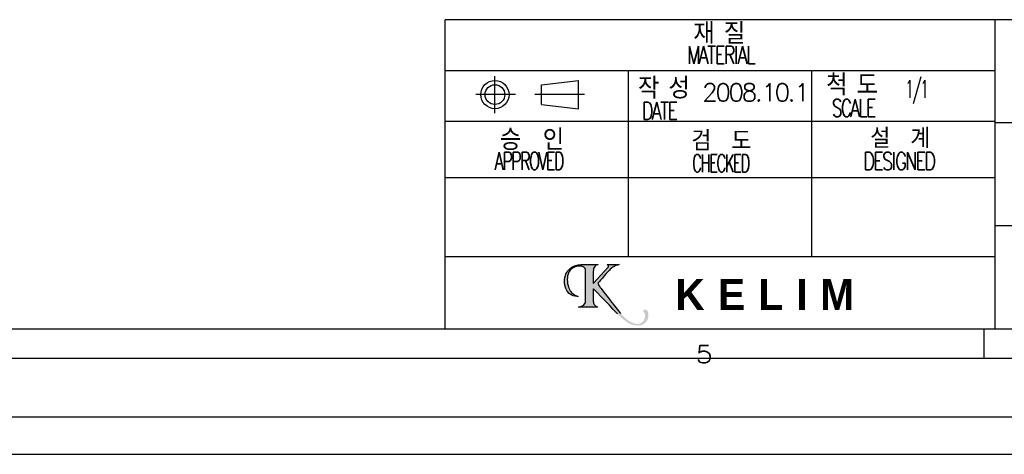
# Model space of a CAD drawing. Extents: x 0 to 1214, y 0 to 851.
# Tile 7 of 11: x 639 to 966, y 0 to 144. Entities that reach past the tile are written whole.
import ezdxf

# ---------------------------------------------------------------- set-up
doc = ezdxf.new("R2010")
doc.units = 0
doc.layers.get('0').update_dxf_attribs({"linetype": 'CONTINUOUS'})
doc.styles.add('DEFAULT', font='simplex.shx')

msp = doc.modelspace()

# ---------------------------------------------------------------- hatches: boundary and pattern name
at = {"ltscale": 0.5}
h = msp.add_hatch(color=256, dxfattribs=at)
edge = h.paths.add_edge_path()
edge.add_spline(control_points=[(841.8, 43.29), (840.62, 43.78), (838.86, 45.25), (837.52, 46.67)], knot_values=[0, 0, 0, 0, 1, 1, 1, 1], degree=3, periodic=0)
edge.add_spline(control_points=[(837.52, 46.67), (837.07, 47.16), (829.57, 54.96), (829.57, 54.96)], knot_values=[0, 0, 0, 0, 1, 1, 1, 1], degree=3, periodic=0)
edge.add_spline(control_points=[(829.57, 54.96), (829.5, 55.03), (829.45, 55.01), (829.45, 54.91)], knot_values=[0, 0, 0, 0, 1, 1, 1, 1], degree=3, periodic=0)
edge.add_line((829.45, 54.91), (829.45, 51))
edge.add_spline(control_points=[(829.45, 51), (829.45, 51), (829.42, 50.28), (829.76, 49.76)], knot_values=[0, 0, 0, 0, 1, 1, 1, 1], degree=3, periodic=0)
edge.add_spline(control_points=[(829.76, 49.76), (830.21, 49.07), (830.99, 48.93), (830.99, 48.93)], knot_values=[0, 0, 0, 0, 1, 1, 1, 1], degree=3, periodic=0)
edge.add_line((830.99, 48.93), (824.53, 48.93))
edge.add_spline(control_points=[(824.53, 48.93), (824.53, 48.93), (825.88, 49.17), (826.37, 49.72)], knot_values=[0, 0, 0, 0, 1, 1, 1, 1], degree=3, periodic=0)
edge.add_spline(control_points=[(826.37, 49.72), (826.84, 50.24), (826.92, 50.7), (826.92, 51)], knot_values=[0, 0, 0, 0, 1, 1, 1, 1], degree=3, periodic=0)
edge.add_spline(control_points=[(826.92, 51), (826.92, 51.16), (826.92, 61.04), (826.92, 61.04)], knot_values=[0, 0, 0, 0, 1, 1, 1, 1], degree=3, periodic=0)
edge.add_spline(control_points=[(826.92, 61.04), (826.92, 61.04), (826.94, 61.67), (826.58, 62)], knot_values=[0, 0, 0, 0, 1, 1, 1, 1], degree=3, periodic=0)
edge.add_spline(control_points=[(826.58, 62), (826.24, 62.31), (825.87, 62.44), (825.52, 62.48)], knot_values=[0, 0, 0, 0, 1, 1, 1, 1], degree=3, periodic=0)
edge.add_spline(control_points=[(825.52, 62.48), (825.17, 62.52), (823.63, 62.65), (822.54, 61.85)], knot_values=[0, 0, 0, 0, 1, 1, 1, 1], degree=3, periodic=0)
edge.add_spline(control_points=[(822.54, 61.85), (821.45, 61.06), (820.81, 59.96), (820.83, 58.1)], knot_values=[0, 0, 0, 0, 1, 1, 1, 1], degree=3, periodic=0)
edge.add_spline(control_points=[(820.83, 58.1), (820.85, 56.1), (821.54, 54.62), (821.92, 54.16)], knot_values=[0, 0, 0, 0, 1, 1, 1, 1], degree=3, periodic=0)
edge.add_spline(control_points=[(821.92, 54.16), (822.3, 53.7), (822.96, 52.94), (824.48, 52.48)], knot_values=[0, 0, 0, 0, 1, 1, 1, 1], degree=3, periodic=0)
edge.add_spline(control_points=[(824.48, 52.48), (824.48, 52.48), (821.38, 52.11), (820.33, 55.14)], knot_values=[0, 0, 0, 0, 1, 1, 1, 1], degree=3, periodic=0)
edge.add_spline(control_points=[(820.33, 55.14), (819.3, 58.07), (820.34, 60.06), (820.84, 60.76)], knot_values=[0, 0, 0, 0, 1, 1, 1, 1], degree=3, periodic=0)
edge.add_spline(control_points=[(820.84, 60.76), (821.35, 61.46), (822.87, 63.03), (825.33, 63.03)], knot_values=[0, 0, 0, 0, 1, 1, 1, 1], degree=3, periodic=0)
edge.add_spline(control_points=[(825.33, 63.03), (826.7, 63.03), (831.05, 63.03), (831.05, 63.03)], knot_values=[0, 0, 0, 0, 1, 1, 1, 1], degree=3, periodic=0)
edge.add_spline(control_points=[(831.05, 63.03), (831.05, 63.03), (830.35, 62.9), (829.99, 62.42)], knot_values=[0, 0, 0, 0, 1, 1, 1, 1], degree=3, periodic=0)
edge.add_spline(control_points=[(829.99, 62.42), (829.63, 61.94), (829.45, 61.67), (829.45, 60.69)], knot_values=[0, 0, 0, 0, 1, 1, 1, 1], degree=3, periodic=0)
edge.add_spline(control_points=[(829.45, 60.69), (829.45, 59.71), (829.45, 56.86), (829.45, 56.86)], knot_values=[0, 0, 0, 0, 1, 1, 1, 1], degree=3, periodic=0)
edge.add_spline(control_points=[(829.45, 56.86), (829.45, 56.77), (829.5, 56.75), (829.56, 56.82)], knot_values=[0, 0, 0, 0, 1, 1, 1, 1], degree=3, periodic=0)
edge.add_line((829.56, 56.82), (834.39, 62.18))
edge.add_spline(control_points=[(834.39, 62.18), (834.39, 62.18), (834.65, 62.42), (834.51, 62.66)], knot_values=[0, 0, 0, 0, 1, 1, 1, 1], degree=3, periodic=0)
edge.add_spline(control_points=[(834.51, 62.66), (834.37, 62.9), (834.01, 63.02), (834.01, 63.02)], knot_values=[0, 0, 0, 0, 1, 1, 1, 1], degree=3, periodic=0)
edge.add_line((834.01, 63.02), (838.04, 63.02))
edge.add_spline(control_points=[(838.04, 63.02), (838.04, 63.02), (837, 62.8), (836.4, 62.46)], knot_values=[0, 0, 0, 0, 1, 1, 1, 1], degree=3, periodic=0)
edge.add_spline(control_points=[(836.4, 62.46), (835.83, 62.14), (835.38, 61.79), (835.1, 61.5)], knot_values=[0, 0, 0, 0, 1, 1, 1, 1], degree=3, periodic=0)
edge.add_spline(control_points=[(835.1, 61.5), (834.74, 61.13), (831.43, 57.38), (831.31, 57.23)], knot_values=[0, 0, 0, 0, 1, 1, 1, 1], degree=3, periodic=0)
edge.add_spline(control_points=[(831.31, 57.23), (831.18, 57.08), (831.04, 56.9), (831.07, 56.58)], knot_values=[0, 0, 0, 0, 1, 1, 1, 1], degree=3, periodic=0)
edge.add_spline(control_points=[(831.07, 56.58), (831.11, 56.24), (831.66, 55.59), (831.79, 55.42)], knot_values=[0, 0, 0, 0, 1, 1, 1, 1], degree=3, periodic=0)
edge.add_spline(control_points=[(831.79, 55.42), (831.91, 55.26), (835.01, 51.26), (835.51, 50.61)], knot_values=[0, 0, 0, 0, 1, 1, 1, 1], degree=3, periodic=0)
edge.add_spline(control_points=[(835.51, 50.61), (836.02, 49.96), (837.71, 47.69), (838.51, 46.82)], knot_values=[0, 0, 0, 0, 1, 1, 1, 1], degree=3, periodic=0)
edge.add_spline(control_points=[(838.51, 46.82), (839.31, 45.94), (841.75, 43.32), (844.11, 43.32)], knot_values=[0, 0, 0, 0, 1, 1, 1, 1], degree=3, periodic=0)
edge.add_spline(control_points=[(844.11, 43.32), (844.76, 43.32), (846.21, 43.47), (846.62, 45.45)], knot_values=[0, 0, 0, 0, 1, 1, 1, 1], degree=3, periodic=0)
edge.add_spline(control_points=[(846.62, 45.45), (846.77, 46.19), (846.57, 46.74), (846.42, 46.98)], knot_values=[0, 0, 0, 0, 1, 1, 1, 1], degree=3, periodic=0)
edge.add_spline(control_points=[(846.42, 46.98), (846.28, 47.19), (845.95, 47.39), (846.01, 47.68)], knot_values=[0, 0, 0, 0, 1, 1, 1, 1], degree=3, periodic=0)
edge.add_spline(control_points=[(846.01, 47.68), (846.07, 47.98), (846.83, 48.35), (847.36, 47.77)], knot_values=[0, 0, 0, 0, 1, 1, 1, 1], degree=3, periodic=0)
edge.add_spline(control_points=[(847.36, 47.77), (847.56, 47.56), (847.83, 46.83), (847.78, 46.09)], knot_values=[0, 0, 0, 0, 1, 1, 1, 1], degree=3, periodic=0)
edge.add_spline(control_points=[(847.78, 46.09), (847.73, 45.35), (847.63, 44.5), (846.44, 43.49)], knot_values=[0, 0, 0, 0, 1, 1, 1, 1], degree=3, periodic=0)
edge.add_spline(control_points=[(846.44, 43.49), (845.14, 42.38), (842.91, 42.81), (841.8, 43.29)], knot_values=[0, 0, 0, 0, 1, 1, 1, 1], degree=3, periodic=0)

# ---------------------------------------------------------------- linework, layer by layer
at = {"color": 252, "linetype": 'CONTINUOUS'}
for p, q in [((780.33, 41.63), (780.33, 144.41)), ((1145.33, 144.41), (780.33, 144.41)), ((962.77, 41.63), (962.77, 144.41)), ((962.77, 127.37), (780.33, 127.37)), ((796.82, 113.33), (796.82, 125.63)), ((812.27, 122.8), (824.6, 124.2)), ((824.6, 114.84), (824.6, 124.2)), ((841.14, 65.58), (841.14, 127.37)), ((901.96, 65.58), (901.96, 127.37)), ((812.27, 116.24), (812.27, 122.8)), ((803.66, 119.52), (790.47, 119.52)), ((826.58, 119.52), (810.09, 119.52)), ((812.27, 116.24), (824.6, 114.84)), ((962.77, 110.59), (780.33, 110.59)), ((1145.33, 110.15), (962.77, 110.15)), ((962.77, 91.82), (780.33, 91.82)), ((1145.33, 75.89), (962.77, 75.89)), ((962.77, 65.58), (780.33, 65.58)), ((1145.33, 41.63), (27.98, 41.63)), ((959.11, 31.88), (959.11, 41.63)), ((1151.18, 12.38), (12.38, 12.38)), ((1151.18, 12.38), (12.38, 12.38))]:
    msp.add_line(p, q, dxfattribs=at)
for p, q in [((829.56, 56.82), (834.39, 62.18)), ((834.01, 63.02), (838.04, 63.02)), ((829.45, 54.91), (829.45, 51)), ((830.99, 48.93), (824.53, 48.93))]:
    msp.add_line(p, q)
at = {"color": 2, "linetype": 'CONTINUOUS'}
msp.add_line((1145.33, 31.88), (18.23, 31.88), dxfattribs=at)
at = {"color": 251, "linetype": 'CONTINUOUS'}
msp.add_line((0, 0), (1203.06, 0), dxfattribs=at)
at = {"color": 252, "linetype": 'CONTINUOUS'}
for radius in [4.68, 3.28]:
    msp.add_circle((796.82, 119.52), radius, dxfattribs=at)
for points in [[(820.84, 60.76), (821.35, 61.46), (822.87, 63.03), (825.33, 63.03)], [(825.52, 62.48), (825.17, 62.52), (823.63, 62.65), (822.54, 61.85)], [(825.33, 63.03), (826.7, 63.03), (831.05, 63.03), (831.05, 63.03)], [(826.58, 62), (826.24, 62.31), (825.87, 62.44), (825.52, 62.48)], [(829.99, 62.42), (829.63, 61.94), (829.45, 61.67), (829.45, 60.69)], [(831.05, 63.03), (831.05, 63.03), (830.35, 62.9), (829.99, 62.42)], [(834.51, 62.66), (834.37, 62.9), (834.01, 63.02), (834.01, 63.02)], [(834.39, 62.18), (834.39, 62.18), (834.65, 62.42), (834.51, 62.66)], [(836.4, 62.46), (835.83, 62.14), (835.38, 61.79), (835.1, 61.5)], [(838.04, 63.02), (838.04, 63.02), (837, 62.8), (836.4, 62.46)], [(820.33, 55.14), (819.3, 58.07), (820.34, 60.06), (820.84, 60.76)], [(822.54, 61.85), (821.45, 61.06), (820.81, 59.96), (820.83, 58.1)], [(826.92, 61.04), (826.92, 61.04), (826.94, 61.67), (826.58, 62)], [(826.92, 51), (826.92, 51.16), (826.92, 61.04), (826.92, 61.04)], [(829.45, 60.69), (829.45, 59.71), (829.45, 56.86), (829.45, 56.86)], [(835.1, 61.5), (834.74, 61.13), (831.43, 57.38), (831.31, 57.23)], [(820.83, 58.1), (820.85, 56.1), (821.54, 54.62), (821.92, 54.16)], [(829.45, 56.86), (829.45, 56.77), (829.5, 56.75), (829.56, 56.82)], [(831.31, 57.23), (831.18, 57.08), (831.04, 56.9), (831.07, 56.58)], [(831.07, 56.58), (831.11, 56.24), (831.66, 55.59), (831.79, 55.42)], [(824.48, 52.48), (824.48, 52.48), (821.38, 52.11), (820.33, 55.14)], [(821.92, 54.16), (822.3, 53.7), (822.96, 52.94), (824.48, 52.48)], [(829.57, 54.96), (829.5, 55.03), (829.45, 55.01), (829.45, 54.91)], [(837.52, 46.67), (837.07, 47.16), (829.57, 54.96), (829.57, 54.96)], [(831.79, 55.42), (831.91, 55.26), (835.01, 51.26), (835.51, 50.61)], [(824.53, 48.93), (824.53, 48.93), (825.88, 49.17), (826.37, 49.72)], [(826.37, 49.72), (826.84, 50.24), (826.92, 50.7), (826.92, 51)], [(829.45, 51), (829.45, 51), (829.42, 50.28), (829.76, 49.76)], [(829.76, 49.76), (830.21, 49.07), (830.99, 48.93), (830.99, 48.93)], [(835.51, 50.61), (836.02, 49.96), (837.71, 47.69), (838.51, 46.82)]]:
    msp.add_open_spline(points, degree=3)

# ---------------------------------------------------------------- texts
at = {"color": 252, "linetype": 'CONTINUOUS', "attachment_point": 7, "style": 'DEFAULT'}
for s, insert, char_height, width in [('\\W01.000;\\T0.85;\\fsimplex.shx,bigfont.shx;재 질\\fsimplex.shx,bigfont.shx;', (862.64, 136.37), 7.02, 20.8234), ('\\W00.740;\\T0.81;\\fsimplex.shx,bigfont.shx;MATERIAL\\fsimplex.shx,bigfont.shx;', (860.63, 129.79), 5.85, 20.8234), ('\\W01.000;\\T0.85;\\fsimplex.shx,bigfont.shx;작 성\\fsimplex.shx,bigfont.shx;', (844.27, 118.16), 7.02, 20.8234), ('\\W01.000;\\T0.85;\\fsimplex.shx,bigfont.shx;척 도\\fsimplex.shx,bigfont.shx;', (906.72, 119.23), 7.02, 20.8234), ('\\W01.025;\\T0.85;\\fsimplex.shx,bigfont.shx;2008.10.1', (865.6, 117.33), 5.85, 20.8234), ('\\W00.558;\\T0.81;\\fsimplex.shx,bigfont.shx;1/1', (932.96, 116.49), 5.85, 20.8234), ('\\W01.000;\\T0.85;\\fsimplex.shx,bigfont.shx;승  인\\fsimplex.shx,bigfont.shx;', (798.45, 101.05), 7.02, 20.8234), ('\\W00.698;\\T0.81;\\fsimplex.shx,bigfont.shx;SCALE\\fsimplex.shx,bigfont.shx;', (908.67, 112.15), 5.85, 20.8234), ('\\W00.726;\\T0.81;\\fsimplex.shx,bigfont.shx;DATE\\fsimplex.shx,bigfont.shx;', (845.61, 111.2), 5.85, 20.8234), ('\\W01.000;\\T0.85;\\fsimplex.shx,bigfont.shx;검  도\\fsimplex.shx,bigfont.shx;', (862.01, 100.92), 6.552, 20.8234), ('\\W01.000;\\T0.85;\\fsimplex.shx,bigfont.shx;설  계\\fsimplex.shx,bigfont.shx;', (921.37, 101.74), 6.552, 20.8234), ('{\\fsimplex.shx,bigfont.shx|b0|i0|c0|p0;\\W0.659;\\T0.81;APPROVED }', (796.77, 94.55), 5.85, 20.8234), ('{\\fsimplex.shx,bigfont.shx|b0|i0|c0|p0;\\W0.611;\\T0.81;CHECKED }', (862.31, 93.8), 5.85, 20.8234), ('\\W00.731;\\T0.81;\\fsimplex.shx,bigfont.shx;DESIGNED\\fsimplex.shx,bigfont.shx;', (919.09, 94.5), 5.85, 20.8234), ('\\W01.127;\\T0.94;\\fsimplex.shx,bigfont.shx;5\\fsimplex.shx,bigfont.shx;', (863.45, 30.35), 5.85, 6.1769)]:
    msp.add_mtext(s, dxfattribs=dict(at, insert=insert, char_height=char_height, width=width))
at = {"insert": (856.68, 58.23), "char_height": 10.3219, "width": 93.5119, "attachment_point": 1}
msp.add_mtext('{\\f@HYGothic-Extra|b1|i0|c129|p18;\\T1.05;K E L I M}', dxfattribs=at)

doc.saveas('drawing.dxf')
